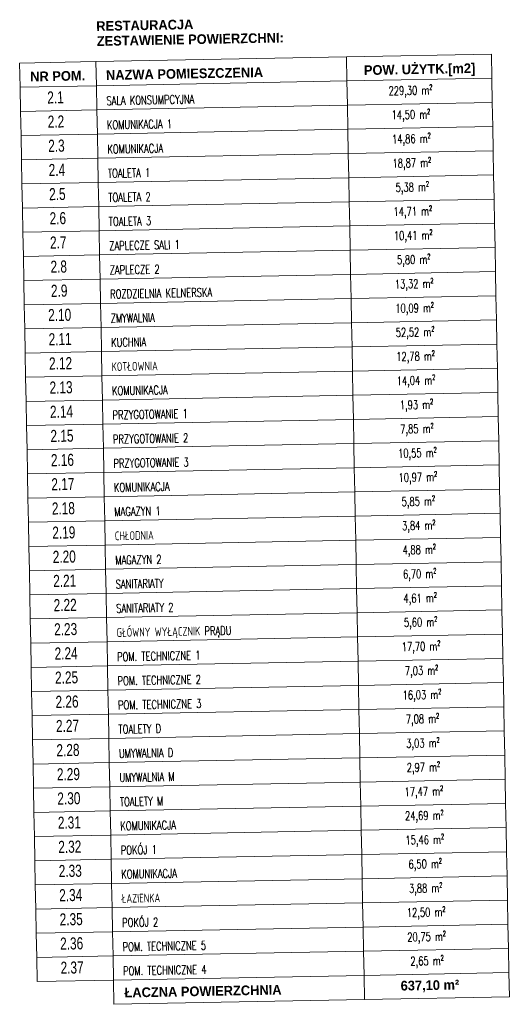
# Model space of a CAD drawing. Header units: millimetres. Extents: x 14400 to 93787, y -21104 to 39413.
# Tile 210 of 256: x 86132 to 86637, y -13084 to -12067. Entities that reach past the tile are written whole.
import ezdxf
from ezdxf.enums import TextEntityAlignment as Align

# ---------------------------------------------------------------- set-up
doc = ezdxf.new("R2010")
doc.units = ezdxf.units.MM
doc.layers.add('!MODUS_OPIS POMIESZCZEŃ', color=8, linetype='Continuous', lineweight=13)
doc.layers.add('Opis_pom', color=9, linetype='Continuous', lineweight=18)
doc.styles.add('ARIAL', font='tahoma.ttf')
doc.styles.add('STYLE10', font='arialbd.ttf')
doc.styles.add('TXT', font='simplex.shx', dxfattribs={"width": 0.8})

# ---------------------------------------------------------------- blocks, each defined once
blk = doc.blocks.new('FGFTHFTG')
at = {"layer": '!MODUS_OPIS POMIESZCZEŃ', "ltscale": 0.7}
for points in [[(47045.7, 27282.9), (46966.9, 27282.9), (46966.9, 27307.9), (47045.7, 27307.9)], [(47304.4, 27282.9), (47045.7, 27282.9), (47045.7, 27307.9), (47304.4, 27307.9)], [(47454, 27282.9), (47304.4, 27282.9), (47304.4, 27307.9), (47454, 27307.9)], [(47045.7, 27257.9), (46966.9, 27257.9), (46966.9, 27282.9), (47045.7, 27282.9)], [(47304.4, 27257.9), (47045.7, 27257.9), (47045.7, 27282.9), (47304.4, 27282.9)], [(47454, 27257.9), (47304.4, 27257.9), (47304.4, 27282.9), (47454, 27282.9)], [(47045.7, 27233), (46966.9, 27233), (46966.9, 27257.9), (47045.7, 27257.9)], [(47304.4, 27233), (47045.7, 27233), (47045.7, 27257.9), (47304.4, 27257.9)], [(47454, 27233), (47304.4, 27233), (47304.4, 27257.9), (47454, 27257.9)], [(47045.7, 27208), (46966.9, 27208), (46966.9, 27233), (47045.7, 27233)], [(47304.4, 27208), (47045.7, 27208), (47045.7, 27233), (47304.4, 27233)], [(47454, 27208), (47304.4, 27208), (47304.4, 27233), (47454, 27233)], [(47045.7, 27183), (46966.9, 27183), (46966.9, 27208), (47045.7, 27208)], [(47304.4, 27183), (47045.7, 27183), (47045.7, 27208), (47304.4, 27208)], [(47454, 27183), (47304.4, 27183), (47304.4, 27208), (47454, 27208)], [(47045.7, 27158), (46966.9, 27158), (46966.9, 27183), (47045.7, 27183)], [(47304.4, 27158), (47045.7, 27158), (47045.7, 27183), (47304.4, 27183)], [(47454, 27158), (47304.4, 27158), (47304.4, 27183), (47454, 27183)], [(47045.7, 27133.1), (46966.9, 27133.1), (46966.9, 27158), (47045.7, 27158)], [(47304.4, 27133.1), (47045.7, 27133.1), (47045.7, 27158), (47304.4, 27158)], [(47454, 27133.1), (47304.4, 27133.1), (47304.4, 27158), (47454, 27158)], [(47045.7, 27108.1), (46966.9, 27108.1), (46966.9, 27133.1), (47045.7, 27133.1)], [(47304.4, 27108.1), (47045.7, 27108.1), (47045.7, 27133.1), (47304.4, 27133.1)], [(47454, 27108.1), (47304.4, 27108.1), (47304.4, 27133.1), (47454, 27133.1)], [(47045.7, 27083.1), (46966.9, 27083.1), (46966.9, 27108.1), (47045.7, 27108.1)], [(47304.4, 27083.1), (47045.7, 27083.1), (47045.7, 27108.1), (47304.4, 27108.1)], [(47454, 27083.1), (47304.4, 27083.1), (47304.4, 27108.1), (47454, 27108.1)], [(47045.7, 27058.1), (46966.9, 27058.1), (46966.9, 27083.1), (47045.7, 27083.1)], [(47304.4, 27058.1), (47045.7, 27058.1), (47045.7, 27083.1), (47304.4, 27083.1)], [(47454, 27058.1), (47304.4, 27058.1), (47304.4, 27083.1), (47454, 27083.1)], [(47045.7, 27033.2), (46966.9, 27033.2), (46966.9, 27058.1), (47045.7, 27058.1)], [(47304.4, 27033.2), (47045.7, 27033.2), (47045.7, 27058.1), (47304.4, 27058.1)], [(47454, 27033.2), (47304.4, 27033.2), (47304.4, 27058.1), (47454, 27058.1)], [(47045.7, 27008.2), (46966.9, 27008.2), (46966.9, 27033.2), (47045.7, 27033.2)], [(47304.4, 27008.2), (47045.7, 27008.2), (47045.7, 27033.2), (47304.4, 27033.2)], [(47454, 27008.2), (47304.4, 27008.2), (47304.4, 27033.2), (47454, 27033.2)], [(47045.7, 26983.2), (46966.9, 26983.2), (46966.9, 27008.2), (47045.7, 27008.2)], [(47304.4, 26983.2), (47045.7, 26983.2), (47045.7, 27008.2), (47304.4, 27008.2)], [(47454, 26983.2), (47304.4, 26983.2), (47304.4, 27008.2), (47454, 27008.2)], [(47045.7, 26958.2), (46966.9, 26958.2), (46966.9, 26983.2), (47045.7, 26983.2)], [(47304.4, 26958.2), (47045.7, 26958.2), (47045.7, 26983.2), (47304.4, 26983.2)], [(47454, 26958.2), (47304.4, 26958.2), (47304.4, 26983.2), (47454, 26983.2)], [(47045.7, 26933.3), (46966.9, 26933.3), (46966.9, 26958.2), (47045.7, 26958.2)], [(47304.4, 26933.3), (47045.7, 26933.3), (47045.7, 26958.2), (47304.4, 26958.2)], [(47454, 26933.3), (47304.4, 26933.3), (47304.4, 26958.2), (47454, 26958.2)], [(47045.7, 26908.3), (46966.9, 26908.3), (46966.9, 26933.3), (47045.7, 26933.3)], [(47304.4, 26908.3), (47045.7, 26908.3), (47045.7, 26933.3), (47304.4, 26933.3)], [(47454, 26908.3), (47304.4, 26908.3), (47304.4, 26933.3), (47454, 26933.3)], [(47045.7, 26883.3), (46966.9, 26883.3), (46966.9, 26908.3), (47045.7, 26908.3)], [(47304.4, 26883.3), (47045.7, 26883.3), (47045.7, 26908.3), (47304.4, 26908.3)], [(47454, 26883.3), (47304.4, 26883.3), (47304.4, 26908.3), (47454, 26908.3)], [(47045.7, 26858.3), (46966.9, 26858.3), (46966.9, 26883.3), (47045.7, 26883.3)], [(47304.4, 26858.3), (47045.7, 26858.3), (47045.7, 26883.3), (47304.4, 26883.3)], [(47454, 26858.3), (47304.4, 26858.3), (47304.4, 26883.3), (47454, 26883.3)], [(47045.7, 26833.4), (46966.9, 26833.4), (46966.9, 26858.3), (47045.7, 26858.3)], [(47304.4, 26833.4), (47045.7, 26833.4), (47045.7, 26858.3), (47304.4, 26858.3)], [(47454, 26833.4), (47304.4, 26833.4), (47304.4, 26858.3), (47454, 26858.3)], [(47045.7, 26808.4), (46966.9, 26808.4), (46966.9, 26833.4), (47045.7, 26833.4)], [(47304.4, 26808.4), (47045.7, 26808.4), (47045.7, 26833.4), (47304.4, 26833.4)], [(47454, 26808.4), (47304.4, 26808.4), (47304.4, 26833.4), (47454, 26833.4)], [(47045.7, 26783.4), (46966.9, 26783.4), (46966.9, 26808.4), (47045.7, 26808.4)], [(47304.4, 26783.4), (47045.7, 26783.4), (47045.7, 26808.4), (47304.4, 26808.4)], [(47454, 26783.4), (47304.4, 26783.4), (47304.4, 26808.4), (47454, 26808.4)], [(47045.7, 26758.4), (46966.9, 26758.4), (46966.9, 26783.4), (47045.7, 26783.4)], [(47304.4, 26758.4), (47045.7, 26758.4), (47045.7, 26783.4), (47304.4, 26783.4)], [(47454, 26758.4), (47304.4, 26758.4), (47304.4, 26783.4), (47454, 26783.4)], [(47045.7, 26733.5), (46966.9, 26733.5), (46966.9, 26758.4), (47045.7, 26758.4)], [(47304.4, 26733.5), (47045.7, 26733.5), (47045.7, 26758.4), (47304.4, 26758.4)], [(47454, 26733.5), (47304.4, 26733.5), (47304.4, 26758.4), (47454, 26758.4)], [(47045.7, 26708.5), (46966.9, 26708.5), (46966.9, 26733.5), (47045.7, 26733.5)], [(47304.4, 26708.5), (47045.7, 26708.5), (47045.7, 26733.5), (47304.4, 26733.5)], [(47454, 26708.5), (47304.4, 26708.5), (47304.4, 26733.5), (47454, 26733.5)], [(47045.7, 26683.5), (46966.9, 26683.5), (46966.9, 26708.5), (47045.7, 26708.5)], [(47304.4, 26683.5), (47045.7, 26683.5), (47045.7, 26708.5), (47304.4, 26708.5)], [(47454, 26683.5), (47304.4, 26683.5), (47304.4, 26708.5), (47454, 26708.5)], [(47045.7, 26658.5), (46966.9, 26658.5), (46966.9, 26683.5), (47045.7, 26683.5)], [(47304.4, 26658.5), (47045.7, 26658.5), (47045.7, 26683.5), (47304.4, 26683.5)], [(47454, 26658.5), (47304.4, 26658.5), (47304.4, 26683.5), (47454, 26683.5)], [(47045.7, 26633.6), (46966.9, 26633.6), (46966.9, 26658.5), (47045.7, 26658.5)], [(47304.4, 26633.6), (47045.7, 26633.6), (47045.7, 26658.5), (47304.4, 26658.5)], [(47454, 26633.6), (47304.4, 26633.6), (47304.4, 26658.5), (47454, 26658.5)], [(47045.7, 26608.6), (46966.9, 26608.6), (46966.9, 26633.6), (47045.7, 26633.6)], [(47304.4, 26608.6), (47045.7, 26608.6), (47045.7, 26633.6), (47304.4, 26633.6)], [(47454, 26608.6), (47304.4, 26608.6), (47304.4, 26633.6), (47454, 26633.6)], [(47045.7, 26583.6), (46966.9, 26583.6), (46966.9, 26608.6), (47045.7, 26608.6)], [(47304.4, 26583.6), (47045.7, 26583.6), (47045.7, 26608.6), (47304.4, 26608.6)], [(47454, 26583.6), (47304.4, 26583.6), (47304.4, 26608.6), (47454, 26608.6)], [(47045.7, 26558.6), (46966.9, 26558.6), (46966.9, 26583.6), (47045.7, 26583.6)], [(47304.4, 26558.6), (47045.7, 26558.6), (47045.7, 26583.6), (47304.4, 26583.6)], [(47454, 26558.6), (47304.4, 26558.6), (47304.4, 26583.6), (47454, 26583.6)], [(47045.7, 26533.7), (46966.9, 26533.7), (46966.9, 26558.6), (47045.7, 26558.6)], [(47304.4, 26533.7), (47045.7, 26533.7), (47045.7, 26558.6), (47304.4, 26558.6)], [(47454, 26533.7), (47304.4, 26533.7), (47304.4, 26558.6), (47454, 26558.6)], [(47045.7, 26508.7), (46966.9, 26508.7), (46966.9, 26533.7), (47045.7, 26533.7)], [(47304.4, 26508.7), (47045.7, 26508.7), (47045.7, 26533.7), (47304.4, 26533.7)], [(47454, 26508.7), (47304.4, 26508.7), (47304.4, 26533.7), (47454, 26533.7)], [(47045.7, 26483.7), (46966.9, 26483.7), (46966.9, 26508.7), (47045.7, 26508.7)], [(47304.4, 26483.7), (47045.7, 26483.7), (47045.7, 26508.7), (47304.4, 26508.7)], [(47454, 26483.7), (47304.4, 26483.7), (47304.4, 26508.7), (47454, 26508.7)], [(47045.7, 26458.7), (46966.9, 26458.7), (46966.9, 26483.7), (47045.7, 26483.7)], [(47304.4, 26458.7), (47045.7, 26458.7), (47045.7, 26483.7), (47304.4, 26483.7)], [(47454, 26458.7), (47304.4, 26458.7), (47304.4, 26483.7), (47454, 26483.7)], [(47045.7, 26433.8), (46966.9, 26433.8), (46966.9, 26458.7), (47045.7, 26458.7)], [(47304.4, 26433.8), (47045.7, 26433.8), (47045.7, 26458.7), (47304.4, 26458.7)], [(47454, 26433.8), (47304.4, 26433.8), (47304.4, 26458.7), (47454, 26458.7)], [(47045.7, 26408.8), (46966.9, 26408.8), (46966.9, 26433.8), (47045.7, 26433.8)], [(47304.4, 26408.8), (47045.7, 26408.8), (47045.7, 26433.8), (47304.4, 26433.8)], [(47454, 26408.8), (47304.4, 26408.8), (47304.4, 26433.8), (47454, 26433.8)], [(47045.7, 26383.8), (46966.9, 26383.8), (46966.9, 26408.8), (47045.7, 26408.8)], [(47304.4, 26383.8), (47045.7, 26383.8), (47045.7, 26408.8), (47304.4, 26408.8)], [(47454, 26383.8), (47304.4, 26383.8), (47304.4, 26408.8), (47454, 26408.8)], [(47045.7, 26358.8), (46966.9, 26358.8), (46966.9, 26383.8), (47045.7, 26383.8)], [(47304.4, 26358.8), (47045.7, 26358.8), (47045.7, 26383.8), (47304.4, 26383.8)], [(47454, 26358.8), (47304.4, 26358.8), (47304.4, 26383.8), (47454, 26383.8)], [(47304.4, 26333.9), (47045.7, 26333.9), (47045.7, 26358.8), (47304.4, 26358.8)], [(47454, 26333.9), (47304.4, 26333.9), (47304.4, 26358.8), (47454, 26358.8)]]:
    blk.add_lwpolyline(points, close=True, dxfattribs=at)
for s, height, style, width, p in [('RESTAURACJA', 10, 'STYLE10', 0.95, (47046.7, 27339.5)), ('ZESTAWIENIE POWIERZCHNI:', 10, 'STYLE10', 0.95, (47046.9, 27324)), ('NAZWA POMIESZCZENIA', 10, 'STYLE10', 0.95, (47055.8, 27288.7)), ('SALA KONSUMPCYJNA', 9, 'TXT', 0.7, (47055.8, 27262.7)), ('KOMUNIKACJA 1', 9, 'TXT', 0.7, (47055.8, 27237.7)), ('KOMUNIKACJA', 9, 'TXT', 0.7, (47055.8, 27212.7)), ('TOALETA 1', 9, 'TXT', 0.7, (47055.8, 27187.7)), ('TOALETA 2', 9, 'TXT', 0.7, (47055.8, 27162.8)), ('TOALETA 3', 9, 'TXT', 0.7, (47055.8, 27137.8)), ('ZAPLECZE SALI 1', 9, 'TXT', 0.7, (47055.8, 27112.8)), ('ZAPLECZE 2', 9, 'TXT', 0.7, (47055.8, 27087.8)), ('ROZDZIELNIA KELNERSKA', 9, 'TXT', 0.7, (47055.8, 27062.9)), ('ZMYWALNIA', 9, 'TXT', 0.7, (47055.8, 27037.9)), ('KUCHNIA', 9, 'TXT', 0.7, (47055.8, 27012.9)), ('KOTŁOWNIA', 9, 'TXT', 0.7, (47055.8, 26987.9)), ('KOMUNIKACJA', 9, 'TXT', 0.7, (47055.8, 26963)), ('PRZYGOTOWANIE 1', 9, 'TXT', 0.7, (47055.8, 26938)), ('PRZYGOTOWANIE 2', 9, 'TXT', 0.7, (47055.8, 26913)), ('PRZYGOTOWANIE 3', 9, 'TXT', 0.7, (47055.8, 26888)), ('KOMUNIKACJA', 9, 'TXT', 0.7, (47055.8, 26863.1)), ('MAGAZYN 1', 9, 'TXT', 0.7, (47055.8, 26838.1)), ('CHŁODNIA', 9, 'TXT', 0.7, (47055.8, 26813.1)), ('MAGAZYN 2', 9, 'TXT', 0.7, (47055.8, 26788.1)), ('SANITARIATY', 9, 'TXT', 0.7, (47055.8, 26763.2)), ('SANITARIATY 2', 9, 'TXT', 0.7, (47055.8, 26738.2)), ('GŁÓWNY WYŁĄCZNIK PRĄDU', 9, 'TXT', 0.7, (47055.8, 26713.2)), ('POM. TECHNICZNE 1', 9, 'TXT', 0.7, (47055.8, 26688.2)), ('POM. TECHNICZNE 2', 9, 'TXT', 0.7, (47055.8, 26663.3)), ('POM. TECHNICZNE 3', 9, 'TXT', 0.7, (47055.8, 26638.3)), ('TOALETY D', 9, 'TXT', 0.7, (47055.8, 26613.3)), ('UMYWALNIA D', 9, 'TXT', 0.7, (47055.8, 26588.3)), ('UMYWALNIA M', 9, 'TXT', 0.7, (47055.8, 26563.4)), ('TOALETY M', 9, 'TXT', 0.7, (47055.8, 26538.4)), ('KOMUNIKACJA', 9, 'TXT', 0.7, (47055.8, 26513.4)), ('POKÓJ 1', 9, 'TXT', 0.7, (47055.8, 26488.4)), ('KOMUNIKACJA', 9, 'TXT', 0.7, (47055.8, 26463.5)), ('ŁAZIENKA', 9, 'TXT', 0.7, (47055.8, 26438.5)), ('POKÓJ 2', 9, 'TXT', 0.7, (47055.8, 26413.5)), ('POM. TECHNICZNE 5', 9, 'TXT', 0.7, (47055.8, 26388.5)), ('POM. TECHNICZNE 4', 9, 'TXT', 0.7, (47055.8, 26363.6)), ('ŁACZNA POWIERZCHNIA', 10, 'STYLE10', 0.95, (47056.8, 26340.7))]:
    blk.add_text(s, height=height, rotation=360, dxfattribs=dict(at, style=style, width=width)).set_placement(p)
at = {"layer": '!MODUS_OPIS POMIESZCZEŃ', "ltscale": 0.7, "style": 'STYLE10', "width": 0.95}
for s, p in [('POW. UŻYTK.[m2]', (47437.1, 27288.7)), ('637,10 m²', (47402.5, 26342.4))]:
    blk.add_text(s, height=10, rotation=360, dxfattribs=at).set_placement(p, align=Align.RIGHT)
blk.add_text('NR POM.', height=10, rotation=360, dxfattribs=at).set_placement((47005.9, 27288.7), align=Align.CENTER)
at = {"layer": '!MODUS_OPIS POMIESZCZEŃ', "ltscale": 0.7, "style": 'TXT'}
for s, width, heights, insert, char_height, attachment_point, rotation in [('\\pxqc;{\\fArial|b0|i0|c238|p34;\\W0.7;2.1}', 14.279, [0], (46996.1, 27278), 12.5, 1, 360), ('\\pxqc;{\\W0.7;229,30 m²}', 95.439, [0], (47322.1, 27276.4, 0), 9, 1, 360), ('\\pxqc;{\\fArial|b0|i0|c238|p34;\\W0.7;2.2}', 14.279, [0], (46996.1, 27253), 12.5, 1, 360), ('\\pxqc;{\\W0.7;14,50 m²}', 95.439, [0], (47322.1, 27251.4, 0), 9, 1, 360), ('\\pxqc;{\\fArial|b0|i0|c238|p34;\\W0.7;2.3}', 14.279, [0], (46996.1, 27228), 12.5, 1, 360), ('\\pxqc;{\\W0.7;14,86 m²}', 95.439, [0], (47322.1, 27226.5, 0), 9, 1, 360), ('\\pxqc;{\\fArial|b0|i0|c238|p34;\\W0.7;2.4}', 14.279, [0], (46996.1, 27203), 12.5, 1, 360), ('\\pxqc;{\\W0.7;18,87 m²}', 95.439, [0], (47322.1, 27201.5, 0), 9, 1, 360), ('\\pxqc;{\\fArial|b0|i0|c238|p34;\\W0.7;2.5}', 14.279, [0], (46996.1, 27178.1), 12.5, 1, 360), ('\\pxqc;{\\W0.7;5,38 m²}', 95.439, [11.5], (47322.1, 27176.5, 0), 9, 1, 360), ('\\pxqc;{\\fArial|b0|i0|c238|p34;\\W0.7;2.6}', 14.279, [0], (46996.1, 27153.1), 12.5, 1, 360), ('\\pxqc;{\\W0.7;14,71 m²}', 95.439, [0], (47322.1, 27151.5, 0), 9, 1, 360), ('\\pxqc;{\\fArial|b0|i0|c238|p34;\\W0.7;2.7}', 14.279, [0], (46996.1, 27128.1), 12.5, 1, 360), ('\\pxqc;{\\W0.7;10,41 m²}', 95.439, [0], (47322.1, 27126.6, 0), 9, 1, 360), ('\\pxqc;{\\fArial|b0|i0|c238|p34;\\W0.7;2.8}', 14.279, [0], (46996.1, 27103.1), 12.5, 1, 360), ('\\pxqc;{\\W0.7;5,80 m²}', 95.439, [0], (47322.1, 27101.6, 0), 9, 1, 360), ('\\pxqc;{\\fArial|b0|i0|c238|p34;\\W0.7;2.9}', 14.279, [0], (46996.1, 27078.2), 12.5, 1, 360), ('\\pxqc;{\\W0.7;13,32 m²}', 95.439, [0], (47322.1, 27076.6, 0), 9, 1, 360), ('\\pxqc;{\\fArial|b0|i0|c238|p34;\\W0.7;2.10}', 14.279, [0], (46996.1, 27053.2), 12.5, 1, 360), ('\\pxqc;{\\W0.7;10,09 m²}', 95.439, [0], (47322.1, 27051.6, 0), 9, 1, 360), ('\\pxqc;{\\fArial|b0|i0|c238|p34;\\W0.7;2.11}', 14.279, [0], (46996.1, 27028.2), 12.5, 1, 360), ('\\pxqc;{\\W0.7;52,52 m²}', 95.439, [0], (47322.1, 27026.7, 0), 9, 1, 360), ('\\pxqc;{\\fArial|b0|i0|c238|p34;\\W0.7;2.12}', 14.279, [0], (46996.1, 27003.2), 12.5, 1, 360), ('\\pxqc;{\\W0.7;12,78 m²}', 95.439, [11.5], (47322.1, 27001.7, 0), 9, 1, 360), ('\\pxqc;{\\fArial|b0|i0|c238|p34;\\W0.7;2.13}', 14.279, [0], (46996.1, 26978.3), 12.5, 1, 360), ('\\pxqc;{\\W0.7;14,04 m²}', 95.439, [0], (47322.1, 26976.7, 0), 9, 1, 360), ('\\pxqc;{\\W0.7;1,93 m²}', 95.439, [0], (47322.1, 26951.7, 0), 9, 1, 360), ('\\pxqc;{\\fArial|b0|i0|c238|p34;\\W0.7;2.14}', 14.279, [0], (46996.1, 26953.3), 12.5, 1, 360), ('\\pxqc;{\\fArial|b0|i0|c238|p34;\\W0.7;2.15}', 14.279, [0], (46996.1, 26928.3), 12.5, 1, 360), ('\\pxqc;{\\W0.7;7,85 m²}', 95.439, [0], (47322.1, 26926.8, 0), 9, 1, 360), ('\\pxqc;{\\fArial|b0|i0|c238|p34;\\W0.7;2.16}', 14.279, [0], (46996.1, 26903.3), 12.5, 1, 360), ('\\pxqc;{\\W0.7;10,55 m²}', 95.439, [0], (47322.1, 26901.8, 0), 9, 1, 360), ('\\pxqc;{\\fArial|b0|i0|c238|p34;\\W0.7;2.17}', 14.279, [0], (46996.1, 26878.4), 12.5, 1, 360), ('\\pxqc;{\\W0.7;10,97 m²}', 95.439, [0], (47322.1, 26876.8, 0), 9, 1, 360), ('\\pxqc;{\\fArial|b0|i0|c238|p34;\\W0.7;2.18}', 14.279, [0], (46996.1, 26853.4), 12.5, 1, 360), ('\\pxqc;{\\W0.7;5,85 m²}', 95.439, [0], (47322.1, 26851.8, 0), 9, 1, 360), ('\\pxqc;{\\fArial|b0|i0|c238|p34;\\W0.7;2.19}', 14.279, [0], (46996.1, 26828.4), 12.5, 1, 360), ('\\pxqc;{\\W0.7;3,84 m²}', 95.439, [11.5], (47322.1, 26826.9, 0), 9, 1, 360), ('\\pxqc;{\\fArial|b0|i0|c238|p34;\\W0.7;2.20}', 14.279, [0], (46996.1, 26803.4), 12.5, 1, 360), ('\\pxqc;{\\W0.7;4,88 m²}', 95.439, [0], (47322.1, 26801.9, 0), 9, 1, 360), ('\\pxqc;{\\fArial|b0|i0|c238|p34;\\W0.7;2.21}', 14.279, [0], (46996.1, 26778.5), 12.5, 1, 360), ('\\pxqc;{\\W0.7;6,70 m²}', 95.439, [0], (47322.1, 26776.9, 0), 9, 1, 360), ('\\pxqc;{\\fArial|b0|i0|c238|p34;\\W0.7;2.22}', 14.279, [0], (46996.1, 26753.5), 12.5, 1, 360), ('\\pxqc;{\\W0.7;4,61 m²}', 95.439, [0], (47322.1, 26751.9, 0), 9, 1, 360), ('\\pxqc;{\\fArial|b0|i0|c238|p34;\\W0.7;2.23}', 14.279, [0], (46996.1, 26728.5), 12.5, 1, 360), ('\\pxqc;{\\W0.7;5,60 m²}', 95.439, [0], (47322.1, 26727, 0), 9, 1, 360), ('\\pxqc;{\\fArial|b0|i0|c238|p34;\\W0.7;2.24}', 14.279, [0], (46996.1, 26703.5), 12.5, 1, 360), ('\\pxqc;{\\W0.7;17,70 m²}', 95.439, [0], (47322.1, 26702, 0), 9, 1, 360), ('\\pxqc;{\\W0.7;7,03 m²}', 95.439, [0], (47322.1, 26677, 0), 9, 1, 360), ('\\pxqc;{\\fArial|b0|i0|c238|p34;\\W0.7;2.25}', 14.279, [0], (46996.1, 26678.6), 12.5, 1, 360), ('\\pxqc;{\\fArial|b0|i0|c238|p34;\\W0.7;2.26}', 14.279, [0], (46996.1, 26653.6), 12.5, 1, 360), ('\\pxqc;{\\W0.7;16,03 m²}', 95.439, [11.5], (47322.1, 26652, 0), 9, 1, 360), ('\\pxqc;{\\fArial|b0|i0|c238|p34;\\W0.7;2.27}', 14.279, [0], (46996.1, 26628.6), 12.5, 1, 360), ('\\pxqc;{\\W0.7;7,08 m²}', 95.439, [0], (47322.1, 26627.1, 0), 9, 1, 360), ('\\pxqc;{\\fArial|b0|i0|c238|p34;\\W0.7;2.28}', 14.279, [0], (46996.1, 26603.6), 12.5, 1, 360), ('\\pxqc;{\\W0.7;3,03 m²}', 95.439, [0], (47322.1, 26602.1, 0), 9, 1, 360), ('\\pxqc;{\\fArial|b0|i0|c238|p34;\\W0.7;2.29}', 14.279, [0], (46996.1, 26578.7), 12.5, 1, 360), ('\\pxqc;{\\W0.7;2,97 m²}', 95.439, [0], (47322.1, 26577.1, 0), 9, 1, 360), ('\\pxqc;{\\fArial|b0|i0|c238|p34;\\W0.7;2.30}', 14.279, [0], (46996.1, 26553.7), 12.5, 1, 360), ('\\pxqc;{\\W0.7;17,47 m²}', 95.439, [0], (47322.1, 26552.1, 0), 9, 1, 360), ('\\pxqc;{\\fArial|b0|i0|c238|p34;\\W0.7;2.31}', 14.279, [0], (46996.1, 26528.7), 12.5, 1, 360), ('\\pxqc;{\\W0.7;24,69 m²}', 95.439, [0], (47322.1, 26527.2, 0), 9, 1, 360), ('\\pxqc;{\\fArial|b0|i0|c238|p34;\\W0.7;2.32}', 14.279, [0], (46996.1, 26503.7), 12.5, 1, 360), ('\\pxqc;{\\W0.7;15,46 m²}', 95.439, [0], (47322.1, 26502.2, 0), 9, 1, 360), ('\\pxqc;{\\fArial|b0|i0|c238|p34;\\W0.7;2.33}', 14.279, [0], (46996.1, 26478.8), 12.5, 1, 360), ('\\pxqc;{\\W0.7;6,50 m²}', 95.439, [11.5], (47322.1, 26477.2, 0), 9, 1, 360), ('\\pxqc;{\\fArial|b0|i0|c238|p34;\\W0.7;2.34}', 14.279, [0], (46996.1, 26453.8), 12.5, 1, 360), ('\\pxqc;{\\W0.7;3,88 m²}', 95.439, [0], (47322.1, 26452.2, 0), 9, 1, 360), ('\\pxqc;{\\fArial|b0|i0|c238|p34;\\W0.7;2.35}', 14.279, [0], (46996.1, 26428.8), 12.5, 1, 360), ('\\pxqc;{\\W0.7;12,50 m²}', 95.439, [0], (47322.1, 26427.3, 0), 9, 1, 360), ('\\pxqc;{\\fArial|b0|i0|c238|p34;\\W0.7;2.36}', 14.279, [7.52], (46996.1, 26403.8), 12.5, 1, 360), ('\\pxqc;{\\W0.7;20,75 m²}', 95.439, [0], (47322.1, 26390.3, 0), 9, 7, 0), ('\\pxqc;{\\fArial|b0|i0|c238|p34;\\W0.7;2.37}', 14.279, [0], (46996.1, 26378.9), 12.5, 1, 360), ('\\pxqc;{\\W0.7;2,65 m²}', 95.439, [0], (47322.1, 26365.3, 0), 9, 7, 0)]:
    blk.add_mtext_dynamic_manual_height_columns(s, width=width, gutter_width=12.5, heights=heights, dxfattribs=dict(at, insert=insert, char_height=char_height, attachment_point=attachment_point, rotation=rotation))
at = {"layer": 'Opis_pom', "ltscale": 0.7, "style": 'ARIAL'}
for tag, p in [('2.18', (51568.5, 27291.4)), ('2.24', (51920.5, 27198)), ('2.36', (52352.8, 27195.1)), ('2.35', (52721.9, 27192.1)), ('2.33', (52962.5, 27195.1)), ('2.15', (50705.5, 27135.2)), ('2.16', (50953.4, 27135.2)), ('2.19', (51570, 27119.8)), ('2.32', (53231.7, 27082.1)), ('2.17', (51252.8, 27060.2)), ('2.34', (52962.5, 27029.3)), ('2.11', (49883, 27027)), ('2.14', (50597, 26977.4)), ('2.20', (51567.1, 26967.1)), ('2.37', (52503.7, 26957.6)), ('2.31', (52507.1, 26781.5)), ('2.29', (52826.5, 26778.6)), ('2.13', (51034.5, 26763.7)), ('2.21', (51561.3, 26760.4)), ('2.12', (49445.3, 26746.1)), ('2.28', (52652.2, 26654.6)), ('2.25', (51896.1, 26600.6)), ('2.26', (52198.5, 26600.6)), ('2.22', (51394, 26590)), ('2.10', (50323.7, 26579.9)), ('2.27', (52498.6, 26545.9)), ('2.30', (53254.7, 26521.1)), ('2.23', (51236.8, 26460.5)), ('2.7', (49521.4, 26346.3)), ('2.8', (49817.5, 26343.7)), ('2.9', (50117.4, 26329.7)), ('2.4', (48116.5, 25491.9)), ('2.5', (48285.1, 25491.9)), ('2.6', (48859.7, 25487.1)), ('2.1', (50194, 25404.4)), ('2.2', (49164.8, 25341.5)), ('2.3', (48573.2, 25320.9))]:
    blk.add_attdef(tag, text='', height=12, dxfattribs=at).set_placement(p, align=Align.MIDDLE_CENTER)

msp = doc.modelspace()

# ---------------------------------------------------------------- block references
at = {"layer": 'DEFPOINTS', "color": 2, "rotation": 1.091856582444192}
msp.add_blockref('FGFTHFTG', (39693.83872, -40309.3274), dxfattribs=at)

doc.saveas('drawing.dxf')
